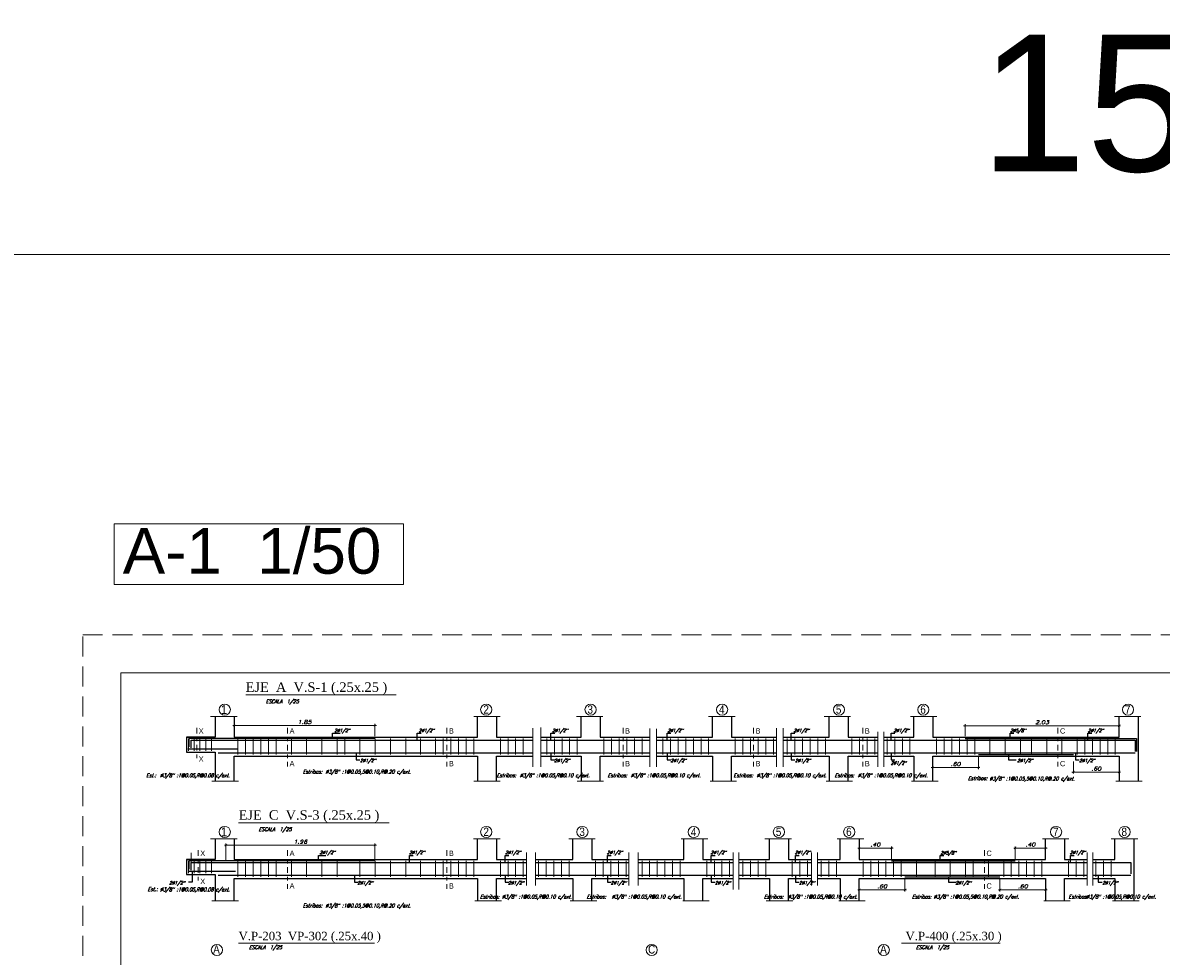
# Model space of a CAD drawing. Header units: metres. Extents: x -11 to 490, y -19 to 215.
# Tile 42 of 73: x 40 to 70, y 15 to 40. Entities that reach past the tile are written whole.
import ezdxf
from ezdxf.enums import TextEntityAlignment as Align

# ---------------------------------------------------------------- set-up
doc = ezdxf.new("R2010")
doc.units = ezdxf.units.M
for name, pattern in [('DASHDOT2', [0.5, 0.25, -0.125, 0, -0.125]), ('DASHED', [19.05, 12.7, -6.35]), ('HIDDEN', [0.375, 0.25, -0.125])]:
    doc.linetypes.add(name, pattern=pattern)
for name, color, linetype, lineweight in [('ARMADURA', 4, 'Continuous', 25), ('LAYER2', 1, 'Continuous', 20), ('Pluma 0.2', 252, 'Continuous', 20), ('Pluma Nº 0.1', 1, 'Continuous', 9), ('TEXTO', 14, 'Continuous', 40)]:
    doc.layers.add(name, color=color, linetype=linetype, lineweight=lineweight)
for name, color, linetype in [('dibujavigas', 7, 'Continuous'), ('FIERRO', 5, 'Continuous'), ('VIGAS', 2, 'Continuous')]:
    doc.layers.add(name, color=color, linetype=linetype)
doc.layers.add('no se imprime', color=8, linetype='DASHED', plot=False)
doc.styles.add('ARIALREG', font='arial.ttf')
doc.styles.add('DUTCHBI', font='dutchbi.ttf')
doc.styles.add('INDICACIONES', font='romans.shx', dxfattribs={"width": 1.2, "oblique": 15})
doc.styles.add('STYLE2', font='swissel.ttf', dxfattribs={"height": 0.3})
doc.styles.add('STYLE5', font='romans.shx', dxfattribs={"width": 0.8})
doc.dimstyles.new('PLANTA-25', dxfattribs={"dimtxt": 0.085, "dimasz": 0.045, "dimexe": 0.04, "dimexo": 0.02, "dimgap": 0.018, "dimtad": 1, "dimtih": 1, "dimtoh": 1, "dimlfac": 0.5, "dimzin": 4, "dimdsep": 46, "dimtxsty": 'INDICACIONES', "dimblk": 'ARCHTICK', "dimcen": 0, "dimdle": 0.04, "dimclrd": 1, "dimclre": 1, "dimclrt": 3, "dimadec": 0, "dimazin": 0, "dimtfac": 1, "dimtmove": 2, "dimatfit": 3, "dimfxl": 1, "dimtolj": 1, "dimtzin": 4, "dimlwd": 5, "dimlwe": 5, "dimarcsym": 0})

# ---------------------------------------------------------------- blocks, each defined once
blk = doc.blocks.new('_ARCHTICK')
at = {"color": 0, "linetype": 'ByBlock', "const_width": 0.15}
blk.add_lwpolyline([(-0.5, -0.5), (0.5, 0.5)], dxfattribs=at)
blk = doc.blocks.new('*D74')
at = {"layer": 'Defpoints', "color": 0, "lineweight": 5, "ltscale": 0.25, "transparency": 16777216}
for p in [(68.977, 21.519), (64.924, 21.219), (68.977, 21.219)]:
    blk.add_point(p, dxfattribs=at)
at = {"layer": 'Pluma Nº 0.1', "color": 1, "lineweight": 5, "ltscale": 0.25, "transparency": 16777216}
for p, q in [((64.924, 21.239), (64.924, 21.559)), ((68.977, 21.239), (68.977, 21.559)), ((64.884, 21.519), (69.017, 21.519))]:
    blk.add_line(p, q, dxfattribs=at)
at = {"layer": 'Pluma Nº 0.1', "color": 1, "lineweight": 5, "ltscale": 0.25, "transparency": 16777216, "xscale": 0.06, "yscale": 0.06, "zscale": 0.06, "rotation": 180}
blk.add_blockref('_ARCHTICK', (64.924, 21.519), dxfattribs=at)
at = {"layer": 'Pluma Nº 0.1', "color": 1, "lineweight": 5, "ltscale": 0.25, "transparency": 16777216, "xscale": 0.06, "yscale": 0.06, "zscale": 0.06}
blk.add_blockref('_ARCHTICK', (68.977, 21.519), dxfattribs=at)
at = {"layer": 'Pluma Nº 0.1', "color": 3, "ltscale": 0.25, "transparency": 16777216, "insert": (66.951, 21.609), "char_height": 0.1, "attachment_point": 5, "style": 'INDICACIONES'}
blk.add_mtext('\\A1;2.03', dxfattribs=at)
blk = doc.blocks.new('*D75')
at = {"layer": 'Defpoints', "color": 0, "lineweight": 5, "ltscale": 0.25, "transparency": 16777216}
for p in [(67.777, 20.599), (68.977, 20.599), (68.977, 20.299)]:
    blk.add_point(p, dxfattribs=at)
at = {"layer": 'Pluma Nº 0.1', "color": 1, "lineweight": 5, "ltscale": 0.25, "transparency": 16777216}
for p, q in [((67.777, 20.579), (67.777, 20.259)), ((68.977, 20.579), (68.977, 20.259)), ((67.737, 20.299), (69.017, 20.299))]:
    blk.add_line(p, q, dxfattribs=at)
at = {"layer": 'Pluma Nº 0.1', "color": 1, "lineweight": 5, "ltscale": 0.25, "transparency": 16777216, "xscale": 0.06, "yscale": 0.06, "zscale": 0.06, "rotation": 180}
blk.add_blockref('_ARCHTICK', (67.777, 20.299), dxfattribs=at)
at = {"layer": 'Pluma Nº 0.1', "color": 1, "lineweight": 5, "ltscale": 0.25, "transparency": 16777216, "xscale": 0.06, "yscale": 0.06, "zscale": 0.06}
blk.add_blockref('_ARCHTICK', (68.977, 20.299), dxfattribs=at)
at = {"layer": 'Pluma Nº 0.1', "color": 3, "ltscale": 0.25, "transparency": 16777216, "insert": (68.377, 20.389), "char_height": 0.1, "attachment_point": 5, "style": 'INDICACIONES'}
blk.add_mtext('\\A1;.60', dxfattribs=at)
blk = doc.blocks.new('*D76')
at = {"layer": 'Defpoints', "color": 0, "lineweight": 5, "ltscale": 0.25, "transparency": 16777216}
for p in [(64.077, 20.719), (65.277, 20.719), (64.077, 20.419)]:
    blk.add_point(p, dxfattribs=at)
at = {"layer": 'Pluma Nº 0.1', "color": 1, "lineweight": 5, "ltscale": 0.25, "transparency": 16777216}
for p, q in [((64.077, 20.699), (64.077, 20.379)), ((65.277, 20.699), (65.277, 20.379)), ((65.317, 20.419), (64.037, 20.419))]:
    blk.add_line(p, q, dxfattribs=at)
at = {"layer": 'Pluma Nº 0.1', "color": 1, "lineweight": 5, "ltscale": 0.25, "transparency": 16777216, "xscale": 0.06, "yscale": 0.06, "zscale": 0.06, "rotation": 180}
blk.add_blockref('_ARCHTICK', (64.077, 20.419), dxfattribs=at)
at = {"layer": 'Pluma Nº 0.1', "color": 1, "lineweight": 5, "ltscale": 0.25, "transparency": 16777216, "xscale": 0.06, "yscale": 0.06, "zscale": 0.06}
blk.add_blockref('_ARCHTICK', (65.277, 20.419), dxfattribs=at)
at = {"layer": 'Pluma Nº 0.1', "color": 3, "ltscale": 0.25, "transparency": 16777216, "insert": (64.677, 20.509), "char_height": 0.1, "attachment_point": 5, "style": 'INDICACIONES'}
blk.add_mtext('\\A1;.60', dxfattribs=at)
blk = doc.blocks.new('*D77')
at = {"layer": 'Defpoints', "color": 0, "lineweight": 5, "ltscale": 0.25, "transparency": 16777216}
for p in [(65.844, 17.5), (67.044, 17.5), (67.044, 17.2)]:
    blk.add_point(p, dxfattribs=at)
at = {"layer": 'Pluma Nº 0.1', "color": 1, "lineweight": 5, "ltscale": 0.25, "transparency": 16777216}
for p, q in [((65.844, 17.48), (65.844, 17.16)), ((67.044, 17.48), (67.044, 17.16)), ((65.804, 17.2), (67.084, 17.2))]:
    blk.add_line(p, q, dxfattribs=at)
at = {"layer": 'Pluma Nº 0.1', "color": 1, "lineweight": 5, "ltscale": 0.25, "transparency": 16777216, "xscale": 0.06, "yscale": 0.06, "zscale": 0.06, "rotation": 180}
blk.add_blockref('_ARCHTICK', (65.844, 17.2), dxfattribs=at)
at = {"layer": 'Pluma Nº 0.1', "color": 1, "lineweight": 5, "ltscale": 0.25, "transparency": 16777216, "xscale": 0.06, "yscale": 0.06, "zscale": 0.06}
blk.add_blockref('_ARCHTICK', (67.044, 17.2), dxfattribs=at)
at = {"layer": 'Pluma Nº 0.1', "color": 3, "ltscale": 0.25, "transparency": 16777216, "insert": (66.444, 17.29), "char_height": 0.1, "attachment_point": 5, "style": 'INDICACIONES'}
blk.add_mtext('\\A1;.60', dxfattribs=at)
blk = doc.blocks.new('*D78')
at = {"layer": 'Defpoints', "color": 0, "lineweight": 5, "ltscale": 0.25, "transparency": 16777216}
for p in [(62.144, 17.5), (63.344, 17.5), (62.144, 17.2)]:
    blk.add_point(p, dxfattribs=at)
at = {"layer": 'Pluma Nº 0.1', "color": 1, "lineweight": 5, "ltscale": 0.25, "transparency": 16777216}
for p, q in [((62.144, 17.48), (62.144, 17.16)), ((63.344, 17.48), (63.344, 17.16)), ((63.384, 17.2), (62.104, 17.2))]:
    blk.add_line(p, q, dxfattribs=at)
at = {"layer": 'Pluma Nº 0.1', "color": 1, "lineweight": 5, "ltscale": 0.25, "transparency": 16777216, "xscale": 0.06, "yscale": 0.06, "zscale": 0.06, "rotation": 180}
blk.add_blockref('_ARCHTICK', (62.144, 17.2), dxfattribs=at)
at = {"layer": 'Pluma Nº 0.1', "color": 1, "lineweight": 5, "ltscale": 0.25, "transparency": 16777216, "xscale": 0.06, "yscale": 0.06, "zscale": 0.06}
blk.add_blockref('_ARCHTICK', (63.344, 17.2), dxfattribs=at)
at = {"layer": 'Pluma Nº 0.1', "color": 3, "ltscale": 0.25, "transparency": 16777216, "insert": (62.744, 17.29), "char_height": 0.1, "attachment_point": 5, "style": 'INDICACIONES'}
blk.add_mtext('\\A1;.60', dxfattribs=at)
blk = doc.blocks.new('*D119')
at = {"layer": 'Defpoints', "color": 0, "lineweight": 5, "ltscale": 0.25, "transparency": 16777216}
for p in [(62.144, 18.3), (62.144, 18), (62.991, 17.96)]:
    blk.add_point(p, dxfattribs=at)
at = {"layer": 'Pluma Nº 0.1', "color": 1, "lineweight": 5, "ltscale": 0.25, "transparency": 16777216}
for p, q in [((63.031, 18.3), (62.104, 18.3)), ((62.144, 18.02), (62.144, 18.34)), ((62.991, 17.98), (62.991, 18.34))]:
    blk.add_line(p, q, dxfattribs=at)
at = {"layer": 'Pluma Nº 0.1', "color": 1, "lineweight": 5, "ltscale": 0.25, "transparency": 16777216, "xscale": 0.06, "yscale": 0.06, "zscale": 0.06, "rotation": 180}
blk.add_blockref('_ARCHTICK', (62.144, 18.3), dxfattribs=at)
at = {"layer": 'Pluma Nº 0.1', "color": 1, "lineweight": 5, "ltscale": 0.25, "transparency": 16777216, "xscale": 0.06, "yscale": 0.06, "zscale": 0.06}
blk.add_blockref('_ARCHTICK', (62.991, 18.3), dxfattribs=at)
at = {"layer": 'Pluma Nº 0.1', "color": 3, "ltscale": 0.25, "transparency": 16777216, "insert": (62.567, 18.39), "char_height": 0.1, "attachment_point": 5, "style": 'INDICACIONES'}
blk.add_mtext('\\A1;.40', dxfattribs=at)
blk = doc.blocks.new('*D120')
at = {"layer": 'Defpoints', "color": 0, "lineweight": 5, "ltscale": 0.25, "transparency": 16777216}
for p in [(66.244, 18.3), (67.044, 18), (66.244, 17.96)]:
    blk.add_point(p, dxfattribs=at)
at = {"layer": 'Pluma Nº 0.1', "color": 1, "lineweight": 5, "ltscale": 0.25, "transparency": 16777216}
for p, q in [((67.084, 18.3), (66.204, 18.3)), ((66.244, 17.98), (66.244, 18.34)), ((67.044, 18.02), (67.044, 18.34))]:
    blk.add_line(p, q, dxfattribs=at)
at = {"layer": 'Pluma Nº 0.1', "color": 1, "lineweight": 5, "ltscale": 0.25, "transparency": 16777216, "xscale": 0.06, "yscale": 0.06, "zscale": 0.06, "rotation": 180}
blk.add_blockref('_ARCHTICK', (66.244, 18.3), dxfattribs=at)
at = {"layer": 'Pluma Nº 0.1', "color": 1, "lineweight": 5, "ltscale": 0.25, "transparency": 16777216, "xscale": 0.06, "yscale": 0.06, "zscale": 0.06}
blk.add_blockref('_ARCHTICK', (67.044, 18.3), dxfattribs=at)
at = {"layer": 'Pluma Nº 0.1', "color": 3, "ltscale": 0.25, "transparency": 16777216, "insert": (66.644, 18.39), "char_height": 0.1, "attachment_point": 5, "style": 'INDICACIONES'}
blk.add_mtext('\\A1;.40', dxfattribs=at)
blk = doc.blocks.new('*D121')
at = {"layer": 'Defpoints', "color": 0, "lineweight": 5, "ltscale": 0.25, "transparency": 16777216}
for p in [(49.404, 18.375), (45.488, 17.96), (49.404, 17.96)]:
    blk.add_point(p, dxfattribs=at)
at = {"layer": 'Pluma Nº 0.1', "color": 1, "lineweight": 5, "ltscale": 0.25, "transparency": 16777216}
for p, q in [((45.448, 18.375), (49.444, 18.375)), ((45.488, 17.98), (45.488, 18.415)), ((49.404, 17.98), (49.404, 18.415))]:
    blk.add_line(p, q, dxfattribs=at)
at = {"layer": 'Pluma Nº 0.1', "color": 1, "lineweight": 5, "ltscale": 0.25, "transparency": 16777216, "xscale": 0.06, "yscale": 0.06, "zscale": 0.06, "rotation": 180}
blk.add_blockref('_ARCHTICK', (45.488, 18.375), dxfattribs=at)
at = {"layer": 'Pluma Nº 0.1', "color": 1, "lineweight": 5, "ltscale": 0.25, "transparency": 16777216, "xscale": 0.06, "yscale": 0.06, "zscale": 0.06}
blk.add_blockref('_ARCHTICK', (49.404, 18.375), dxfattribs=at)
at = {"layer": 'Pluma Nº 0.1', "color": 3, "ltscale": 0.25, "transparency": 16777216, "insert": (47.446, 18.465), "char_height": 0.1, "attachment_point": 5, "style": 'INDICACIONES'}
blk.add_mtext('\\A1;1.96', dxfattribs=at)
blk = doc.blocks.new('*D122')
at = {"layer": 'Defpoints', "color": 0, "lineweight": 5, "ltscale": 0.25, "transparency": 16777216}
for p in [(49.404, 21.526), (45.705, 21.219), (49.404, 21.219)]:
    blk.add_point(p, dxfattribs=at)
at = {"layer": 'Pluma Nº 0.1', "color": 1, "lineweight": 5, "ltscale": 0.25, "transparency": 16777216}
for p, q in [((45.705, 21.239), (45.705, 21.566)), ((49.404, 21.239), (49.404, 21.566)), ((45.665, 21.526), (49.444, 21.526))]:
    blk.add_line(p, q, dxfattribs=at)
at = {"layer": 'Pluma Nº 0.1', "color": 1, "lineweight": 5, "ltscale": 0.25, "transparency": 16777216, "xscale": 0.06, "yscale": 0.06, "zscale": 0.06, "rotation": 180}
blk.add_blockref('_ARCHTICK', (45.705, 21.526), dxfattribs=at)
at = {"layer": 'Pluma Nº 0.1', "color": 1, "lineweight": 5, "ltscale": 0.25, "transparency": 16777216, "xscale": 0.06, "yscale": 0.06, "zscale": 0.06}
blk.add_blockref('_ARCHTICK', (49.404, 21.526), dxfattribs=at)
at = {"layer": 'Pluma Nº 0.1', "color": 3, "ltscale": 0.25, "transparency": 16777216, "insert": (47.554, 21.616), "char_height": 0.1, "attachment_point": 5, "style": 'INDICACIONES'}
blk.add_mtext('\\A1;1.85', dxfattribs=at)

msp = doc.modelspace()

# ---------------------------------------------------------------- linework, layer by layer
at = {"layer": 'ARMADURA', "color": 1, "linetype": 'Continuous', "lineweight": 5}
for p, q in [((46.007, 22.327), (49.965, 22.327)), ((45.82, 18.962), (49.777, 18.962)), ((45.82, 15.801), (49.398, 15.801)), ((63.25, 15.801), (65.85, 15.801))]:
    msp.add_line(p, q, dxfattribs=at)
at = {"layer": 'ARMADURA', "color": 3, "linetype": 'DASHDOT2', "lineweight": 5, "ltscale": 0.6}
for p, q in [((44.719, 21.464), (44.719, 20.573)), ((47.109, 21.464), (47.109, 20.447)), ((51.3, 21.464), (51.3, 20.447)), ((55.93, 21.464), (55.93, 20.447)), ((59.364, 21.464), (59.364, 20.447)), ((62.237, 21.464), (62.237, 20.447)), ((67.368, 21.464), (67.368, 20.447)), ((44.761, 18.245), (44.761, 17.354)), ((47.109, 18.245), (47.109, 17.228)), ((51.3, 18.245), (51.3, 17.228)), ((65.435, 18.245), (65.435, 17.228))]:
    msp.add_line(p, q, dxfattribs=at)
at = {"layer": 'ARMADURA', "color": 2, "linetype": 'Continuous', "lineweight": 5}
for centre in [(45.457, 21.941), (52.333, 21.941), (55.076, 21.941), (58.536, 21.941), (61.609, 21.941), (63.829, 21.941), (69.212, 21.941), (45.457, 18.723), (52.333, 18.723), (54.863, 18.723), (57.792, 18.719), (60.03, 18.723), (61.879, 18.723), (67.32, 18.723), (69.12, 18.723), (45.249, 15.617), (56.685, 15.617), (62.788, 15.617)]:
    msp.add_circle(centre, 0.147, dxfattribs=at)
at = {"layer": 'dibujavigas', "color": 2}
for points in [[(45.205, 21.759), (45.205, 21.219), (44.455, 21.219), (44.455, 20.819), (45.205, 20.819), (45.205, 20.056)], [(45.705, 21.759), (45.705, 21.219), (52.105, 21.219), (52.105, 21.759)], [(52.605, 21.759), (52.605, 21.219), (53.557, 21.219)], [(53.773, 21.219), (54.827, 21.219), (54.827, 21.759)], [(55.327, 21.759), (55.327, 21.219), (56.634, 21.219)], [(56.811, 21.219), (58.282, 21.219), (58.282, 21.759)], [(58.782, 21.759), (58.782, 21.219), (59.964, 21.219)], [(60.141, 21.219), (61.352, 21.219), (61.352, 21.759)], [(61.852, 21.759), (61.852, 21.219), (62.63, 21.219)], [(62.792, 21.219), (63.577, 21.219), (63.577, 21.759)], [(64.077, 21.759), (64.077, 21.219), (68.977, 21.219), (68.977, 21.759)], [(69.477, 21.759), (69.477, 20.056)], [(45.705, 20.056), (45.705, 20.719), (52.105, 20.719), (52.105, 20.056)], [(52.605, 20.056), (52.605, 20.719), (53.557, 20.719)], [(53.773, 20.719), (54.827, 20.719), (54.827, 20.056)], [(55.327, 20.056), (55.327, 20.719), (56.634, 20.719)], [(56.811, 20.719), (58.282, 20.719), (58.282, 20.056)], [(58.782, 20.056), (58.782, 20.719), (59.964, 20.719)], [(60.141, 20.719), (61.352, 20.719), (61.352, 20.056)], [(61.852, 20.056), (61.852, 20.719), (62.63, 20.719)], [(62.792, 20.719), (63.577, 20.719), (63.577, 20.056)], [(64.077, 20.056), (64.077, 20.719), (68.977, 20.719), (68.977, 20.056)], [(45.205, 18.541), (45.205, 18), (44.455, 18), (44.455, 17.6), (45.205, 17.6), (45.205, 16.907)], [(45.705, 18.541), (45.705, 18), (52.105, 18), (52.105, 18.541)], [(52.605, 18.541), (52.605, 18), (53.388, 18)], [(53.631, 18), (54.61, 18), (54.61, 18.541)], [(55.11, 18.541), (55.11, 18), (56.079, 18)], [(56.327, 18), (57.532, 18), (57.532, 18.541)], [(58.032, 18.541), (58.032, 18), (58.826, 18)], [(58.98, 18), (59.782, 18), (59.782, 18.541)], [(60.282, 18.541), (60.282, 18), (60.888, 18)], [(61.043, 18), (61.644, 18), (61.644, 18.541)], [(62.144, 18.541), (62.144, 18), (67.044, 18), (67.044, 18.541)], [(67.544, 18.541), (67.544, 18), (68.139, 18)], [(68.289, 18), (68.867, 18), (68.867, 18.541)], [(69.367, 18.541), (69.367, 16.907)], [(45.705, 16.907), (45.705, 17.5), (52.105, 17.5), (52.105, 16.907)], [(52.605, 16.907), (52.605, 17.5), (53.388, 17.5)], [(53.631, 17.5), (54.61, 17.5), (54.61, 16.907)], [(55.11, 16.907), (55.11, 17.5), (56.079, 17.5)], [(56.327, 17.5), (57.532, 17.5), (57.532, 16.907)], [(58.032, 16.907), (58.032, 17.5), (58.826, 17.5)], [(58.98, 17.5), (59.782, 17.5), (59.782, 16.907)], [(60.282, 16.907), (60.282, 17.5), (60.888, 17.5)], [(61.043, 17.5), (61.644, 17.5), (61.644, 16.907)], [(62.144, 16.907), (62.144, 17.5), (67.044, 17.5), (67.044, 16.907)], [(67.544, 16.907), (67.544, 17.5), (68.139, 17.5)], [(68.289, 17.5), (68.867, 17.5), (68.867, 16.907)]]:
    msp.add_lwpolyline(points, dxfattribs=at)
at = {"layer": 'dibujavigas', "color": 1}
for points in [[(48.29, 21.179), (48.29, 21.319)], [(48.29, 21.319), (48.49, 21.319)], [(50.52, 21.139), (50.52, 21.319), (50.62, 21.319)], [(54.034, 21.139), (54.034, 21.319), (54.134, 21.319)], [(57.087, 21.139), (57.087, 21.319), (57.187, 21.319)], [(60.35, 21.139), (60.35, 21.319), (60.45, 21.319)], [(62.982, 21.139), (62.982, 21.319), (63.082, 21.319)], [(66.11, 21.179), (66.11, 21.319), (66.21, 21.319)], [(68.155, 21.139), (68.155, 21.319), (68.255, 21.319)], [(44.455, 21.219), (45.205, 21.219)], [(44.455, 21.219), (45.205, 21.219)], [(44.455, 21.219), (45.205, 21.219)], [(44.455, 21.219), (45.205, 21.219)], [(48.912, 20.799), (48.912, 20.619), (49.012, 20.619)], [(54.034, 20.799), (54.034, 20.619), (54.134, 20.619)], [(57.087, 20.799), (57.087, 20.619), (57.187, 20.619)], [(60.35, 20.799), (60.35, 20.619), (60.45, 20.619)], [(62.982, 20.799), (62.982, 20.619), (63.082, 20.619)], [(66.072, 20.759), (66.072, 20.619)], [(67.83, 20.799), (67.83, 20.619), (67.93, 20.619)], [(66.072, 20.619), (66.272, 20.619)], [(44.455, 18), (45.205, 18)], [(44.455, 18), (45.205, 18)], [(44.455, 18), (45.205, 18)], [(44.455, 18), (45.205, 18)], [(47.918, 17.96), (47.918, 18.1)], [(47.918, 18.1), (48.118, 18.1)], [(50.315, 17.92), (50.315, 18.1), (50.415, 18.1)], [(52.829, 17.92), (52.829, 18.1), (52.929, 18.1)], [(55.519, 17.92), (55.519, 18.1), (55.619, 18.1)], [(58.251, 17.92), (58.251, 18.1), (58.351, 18.1)], [(60.462, 17.92), (60.462, 18.1), (60.562, 18.1)], [(64.27, 17.96), (64.27, 18.1), (64.37, 18.1)], [(67.696, 17.92), (67.696, 18.1), (67.796, 18.1)], [(44.601, 17.68), (44.601, 17.4), (44.501, 17.4)], [(48.865, 17.58), (48.865, 17.4), (48.965, 17.4)], [(52.829, 17.58), (52.829, 17.4), (52.929, 17.4)], [(55.519, 17.58), (55.519, 17.4), (55.619, 17.4)], [(58.251, 17.58), (58.251, 17.4), (58.351, 17.4)], [(60.462, 17.58), (60.462, 17.4), (60.562, 17.4)], [(64.491, 17.54), (64.491, 17.4)], [(64.491, 17.4), (64.691, 17.4)], [(68.428, 17.58), (68.428, 17.4), (68.528, 17.4)]]:
    msp.add_lwpolyline(points, dxfattribs=at)
at = {"layer": 'dibujavigas', "color": 1, "linetype": 'Continuous', "lineweight": 5}
for points in [[(44.503, 21.179), (44.503, 20.859)], [(44.654, 21.179), (44.654, 20.859)], [(44.804, 21.179), (44.804, 20.859)], [(44.955, 21.179), (44.955, 20.859)], [(45.105, 21.179), (45.105, 20.859)], [(45.105, 21.179), (45.105, 20.859)], [(45.805, 21.179), (45.805, 20.759)], [(46.006, 21.179), (46.006, 20.759)], [(46.206, 21.179), (46.206, 20.759)], [(46.407, 21.179), (46.407, 20.759)], [(46.607, 21.179), (46.607, 20.759)], [(46.808, 21.179), (46.808, 20.759)], [(47.208, 21.179), (47.208, 20.759)], [(47.609, 21.179), (47.609, 20.759)], [(48.01, 21.179), (48.01, 20.759)], [(48.411, 21.179), (48.411, 20.759)], [(48.612, 21.179), (48.612, 20.759)], [(49.013, 21.179), (49.013, 20.759)], [(49.414, 21.179), (49.414, 20.759)], [(49.815, 21.179), (49.815, 20.759)], [(50.216, 21.179), (50.216, 20.759)], [(50.602, 21.179), (50.602, 20.759)], [(51.003, 21.179), (51.003, 20.759)], [(51.203, 21.179), (51.203, 20.759)], [(51.404, 21.179), (51.404, 20.759)], [(51.604, 21.179), (51.604, 20.759)], [(51.805, 21.179), (51.805, 20.759)], [(52.005, 21.179), (52.005, 20.759)], [(52.705, 21.179), (52.705, 20.759)], [(52.906, 21.179), (52.906, 20.759)], [(53.106, 21.179), (53.106, 20.759)], [(53.307, 21.179), (53.307, 20.759)], [(53.925, 21.179), (53.925, 20.759)], [(54.126, 21.179), (54.126, 20.759)], [(54.326, 21.179), (54.326, 20.759)], [(54.527, 21.179), (54.527, 20.759)], [(54.727, 21.179), (54.727, 20.759)], [(55.427, 21.179), (55.427, 20.759)], [(55.628, 21.179), (55.628, 20.759)], [(55.828, 21.179), (55.828, 20.759)], [(56.029, 21.179), (56.029, 20.759)], [(56.229, 21.179), (56.229, 20.759)], [(56.43, 21.179), (56.43, 20.759)], [(56.979, 21.179), (56.979, 20.759)], [(57.18, 21.179), (57.18, 20.759)], [(57.38, 21.179), (57.38, 20.759)], [(57.581, 21.179), (57.581, 20.759)], [(57.781, 21.179), (57.781, 20.759)], [(57.982, 21.179), (57.982, 20.759)], [(58.182, 21.179), (58.182, 20.759)], [(58.882, 21.179), (58.882, 20.759)], [(59.083, 21.179), (59.083, 20.759)], [(59.283, 21.179), (59.283, 20.759)], [(59.483, 21.179), (59.483, 20.759)], [(59.684, 21.179), (59.684, 20.759)], [(59.884, 21.179), (59.884, 20.759)], [(60.25, 21.179), (60.25, 20.759)], [(60.45, 21.179), (60.45, 20.759)], [(60.651, 21.179), (60.651, 20.759)], [(60.851, 21.179), (60.851, 20.759)], [(61.052, 21.179), (61.052, 20.759)], [(61.252, 21.179), (61.252, 20.759)], [(61.952, 21.179), (61.952, 20.759)], [(62.152, 21.179), (62.152, 20.759)], [(62.353, 21.179), (62.353, 20.759)], [(62.553, 21.179), (62.553, 20.759)], [(62.876, 21.179), (62.876, 20.759)], [(63.076, 21.179), (63.076, 20.759)], [(63.277, 21.179), (63.277, 20.759)], [(63.477, 21.179), (63.477, 20.759)], [(63.477, 21.179), (63.477, 20.759)], [(64.177, 21.179), (64.177, 20.759)], [(64.378, 21.179), (64.378, 20.759)], [(64.578, 21.179), (64.578, 20.759)], [(64.779, 21.179), (64.779, 20.759)], [(64.979, 21.179), (64.979, 20.759)], [(65.18, 21.179), (65.18, 20.759)], [(65.581, 21.179), (65.581, 20.759)], [(65.981, 21.179), (65.981, 20.759)], [(66.381, 21.179), (66.381, 20.759)], [(66.672, 21.179), (66.672, 20.759)], [(67.073, 21.179), (67.073, 20.759)], [(67.474, 21.179), (67.474, 20.759)], [(67.875, 21.179), (67.875, 20.759)], [(68.075, 21.179), (68.075, 20.759)], [(68.276, 21.179), (68.276, 20.759)], [(68.476, 21.179), (68.476, 20.759)], [(68.677, 21.179), (68.677, 20.759)], [(68.877, 21.179), (68.877, 20.759)], [(44.503, 17.96), (44.503, 17.64)], [(44.654, 17.96), (44.654, 17.64)], [(44.804, 17.96), (44.804, 17.64)], [(44.955, 17.96), (44.955, 17.64)], [(45.105, 17.96), (45.105, 17.64)], [(45.105, 17.96), (45.105, 17.64)], [(45.805, 17.96), (45.805, 17.54)], [(46.006, 17.96), (46.006, 17.54)], [(46.206, 17.96), (46.206, 17.54)], [(46.407, 17.96), (46.407, 17.54)], [(46.607, 17.96), (46.607, 17.54)], [(46.808, 17.96), (46.808, 17.54)], [(47.208, 17.96), (47.208, 17.54)], [(47.609, 17.96), (47.609, 17.54)], [(48.01, 17.96), (48.01, 17.54)], [(48.411, 17.96), (48.411, 17.54)], [(49.013, 17.96), (49.013, 17.54)], [(49.414, 17.96), (49.414, 17.54)], [(49.815, 17.96), (49.815, 17.54)], [(50.216, 17.96), (50.216, 17.54)], [(50.602, 17.96), (50.602, 17.54)], [(51.003, 17.96), (51.003, 17.54)], [(51.203, 17.96), (51.203, 17.54)], [(51.404, 17.96), (51.404, 17.54)], [(51.604, 17.96), (51.604, 17.54)], [(51.805, 17.96), (51.805, 17.54)], [(52.005, 17.96), (52.005, 17.54)], [(52.705, 17.96), (52.705, 17.54)], [(52.906, 17.96), (52.906, 17.54)], [(53.106, 17.96), (53.106, 17.54)], [(53.307, 17.96), (53.307, 17.54)], [(53.708, 17.96), (53.708, 17.54)], [(53.909, 17.96), (53.909, 17.54)], [(54.109, 17.96), (54.109, 17.54)], [(54.31, 17.96), (54.31, 17.54)], [(54.51, 17.96), (54.51, 17.54)], [(55.21, 17.96), (55.21, 17.54)], [(55.411, 17.96), (55.411, 17.54)], [(55.611, 17.96), (55.611, 17.54)], [(55.812, 17.96), (55.812, 17.54)], [(56.012, 17.96), (56.012, 17.54)], [(56.43, 17.96), (56.43, 17.54)], [(56.63, 17.96), (56.63, 17.54)], [(56.831, 17.96), (56.831, 17.54)], [(57.031, 17.96), (57.031, 17.54)], [(57.232, 17.96), (57.232, 17.54)], [(57.432, 17.96), (57.432, 17.54)], [(58.132, 17.96), (58.132, 17.54)], [(58.333, 17.96), (58.333, 17.54)], [(58.533, 17.96), (58.533, 17.54)], [(58.734, 17.96), (58.734, 17.54)], [(59.081, 17.96), (59.081, 17.54)], [(59.281, 17.96), (59.281, 17.54)], [(59.482, 17.96), (59.482, 17.54)], [(59.682, 17.96), (59.682, 17.54)], [(60.382, 17.96), (60.382, 17.54)], [(60.583, 17.96), (60.583, 17.54)], [(60.783, 17.96), (60.783, 17.54)], [(61.143, 17.96), (61.143, 17.54)], [(61.343, 17.96), (61.343, 17.54)], [(61.544, 17.96), (61.544, 17.54)], [(62.244, 17.96), (62.244, 17.54)], [(62.444, 17.96), (62.444, 17.54)], [(62.645, 17.96), (62.645, 17.54)], [(62.845, 17.96), (62.845, 17.54)], [(63.046, 17.96), (63.046, 17.54)], [(63.246, 17.96), (63.246, 17.54)], [(63.647, 17.96), (63.647, 17.54)], [(64.137, 17.96), (64.137, 17.54)], [(64.538, 17.96), (64.538, 17.54)], [(64.939, 17.96), (64.939, 17.54)], [(65.139, 17.96), (65.139, 17.54)], [(65.54, 17.96), (65.54, 17.54)], [(65.941, 17.96), (65.941, 17.54)], [(66.142, 17.96), (66.142, 17.54)], [(66.342, 17.96), (66.342, 17.54)], [(66.543, 17.96), (66.543, 17.54)], [(66.743, 17.96), (66.743, 17.54)], [(66.944, 17.96), (66.944, 17.54)], [(67.644, 17.96), (67.644, 17.54)], [(67.844, 17.96), (67.844, 17.54)], [(68.045, 17.96), (68.045, 17.54)], [(68.366, 17.96), (68.366, 17.54)], [(68.567, 17.96), (68.567, 17.54)], [(68.767, 17.96), (68.767, 17.54)]]:
    msp.add_lwpolyline(points, dxfattribs=at)
at = {"layer": 'FIERRO', "color": 4}
for p, q in [((44.517, 20.964), (44.517, 21.179)), ((44.517, 17.745), (44.517, 17.96))]:
    msp.add_line(p, q, dxfattribs=at)
for points in [[(49.404, 21.179), (44.517, 21.179)], [(44.574, 20.939), (44.574, 21.139), (53.557, 21.139)], [(53.773, 21.139), (56.634, 21.139)], [(56.811, 21.139), (59.964, 21.139)], [(60.141, 21.139), (62.63, 21.139)], [(62.792, 21.139), (69.397, 21.139), (69.397, 20.839)], [(64.924, 21.179), (69.437, 21.179), (69.437, 20.839)], [(45.805, 20.899), (44.485, 20.899)], [(53.557, 20.799), (45.285, 20.799)], [(56.634, 20.799), (53.773, 20.799)], [(59.964, 20.799), (56.811, 20.799)], [(61.772, 20.799), (60.141, 20.799)], [(62.63, 20.799), (61.772, 20.799)], [(63.997, 20.799), (62.792, 20.799)], [(69.397, 20.799), (63.997, 20.799)], [(65.277, 20.759), (67.777, 20.759)], [(45.739, 17.68), (44.491, 17.68)], [(49.404, 17.96), (44.517, 17.96)], [(44.574, 17.72), (44.574, 17.92), (53.388, 17.92)], [(53.631, 17.92), (56.079, 17.92)], [(56.327, 17.92), (58.826, 17.92)], [(58.98, 17.92), (60.888, 17.92)], [(61.043, 17.92), (68.139, 17.92)], [(62.991, 17.96), (66.244, 17.96)], [(68.289, 17.92), (69.287, 17.92), (69.287, 17.62)], [(53.388, 17.58), (45.285, 17.58)], [(56.079, 17.58), (53.631, 17.58)], [(58.826, 17.58), (56.327, 17.58)], [(60.888, 17.58), (58.98, 17.58)], [(68.139, 17.58), (61.043, 17.58)], [(63.344, 17.54), (65.844, 17.54)], [(69.287, 17.58), (68.289, 17.58)]]:
    msp.add_lwpolyline(points, dxfattribs=at)
at = {"layer": 'no se imprime', "color": 251, "linetype": 'HIDDEN', "lineweight": 5, "ltscale": 2.1}
msp.add_lwpolyline([(41.721, -6.587), (41.721, 23.913), (84.721, 23.913), (84.721, -6.587)], close=True, dxfattribs=at)
at = {"layer": 'Pluma 0.2', "color": 4, "ltscale": 0.5}
msp.add_lwpolyline([(42.721, 22.913), (83.721, 22.913), (83.721, -5.587), (42.721, -5.587)], close=True, dxfattribs=at)
at = {"layer": 'VIGAS', "color": 152, "linetype": 'Continuous', "lineweight": 5}
for p, q in [((45.781, 21.759), (45.084, 21.759)), ((52.703, 21.759), (52.006, 21.759)), ((55.399, 21.759), (54.703, 21.759)), ((58.877, 21.759), (58.181, 21.759)), ((61.915, 21.759), (61.219, 21.759)), ((64.186, 21.759), (63.49, 21.759)), ((69.548, 21.759), (68.851, 21.759)), ((53.557, 21.45), (53.557, 20.432)), ((53.773, 21.469), (53.773, 20.432)), ((56.634, 21.447), (56.634, 20.432)), ((56.811, 21.434), (56.811, 20.432)), ((59.964, 21.451), (59.964, 20.432)), ((60.141, 21.456), (60.141, 20.432)), ((62.63, 21.353), (62.63, 20.432)), ((62.792, 21.353), (62.792, 20.432)), ((45.818, 20.056), (45.121, 20.056)), ((52.703, 20.056), (52.006, 20.056)), ((55.418, 20.056), (54.721, 20.056)), ((58.914, 20.056), (58.218, 20.056)), ((61.969, 20.056), (61.272, 20.056)), ((64.218, 20.056), (63.521, 20.056)), ((69.585, 20.056), (68.888, 20.056)), ((45.781, 18.541), (45.084, 18.541)), ((52.697, 18.541), (52, 18.541)), ((55.201, 18.541), (54.504, 18.541)), ((58.159, 18.541), (57.462, 18.541)), ((60.359, 18.541), (59.662, 18.541)), ((62.262, 18.541), (61.565, 18.541)), ((67.656, 18.541), (66.96, 18.541)), ((69.467, 18.541), (68.771, 18.541)), ((53.388, 18.18), (53.388, 17.31)), ((53.631, 18.18), (53.631, 17.31)), ((56.079, 18.18), (56.079, 17.31)), ((56.327, 18.18), (56.327, 17.31)), ((58.826, 18.18), (58.826, 17.206)), ((58.98, 18.18), (58.98, 17.206)), ((60.888, 18.18), (60.888, 17.31)), ((61.043, 18.18), (61.043, 17.31)), ((68.139, 18.18), (68.139, 17.31)), ((68.289, 18.18), (68.289, 17.31)), ((45.818, 16.907), (45.121, 16.907)), ((52.733, 16.907), (52.037, 16.907)), ((55.238, 16.907), (54.541, 16.907)), ((58.195, 16.907), (57.499, 16.907)), ((60.396, 16.907), (59.699, 16.907)), ((62.299, 16.907), (61.602, 16.907)), ((67.693, 16.907), (66.996, 16.907)), ((69.504, 16.907), (68.807, 16.907))]:
    msp.add_line(p, q, dxfattribs=at)
at = {"layer": 'VIGAS', "color": 7, "linetype": 'Continuous', "lineweight": 5}
msp.add_line((44.574, 17.72), (44.574, 18.176), dxfattribs=at)
msp.add_lwpolyline([(-10.668, 33.912), (172.84, 33.912), (172.84, -18.518), (-10.668, -18.518)], close=True, dxfattribs=at)
at = {"layer": 'VIGAS', "color": 1, "linetype": 'Continuous', "lineweight": 5}
msp.add_lwpolyline([(42.547, 26.834), (50.159, 26.834), (50.159, 25.236), (42.547, 25.236)], close=True, dxfattribs=at)

# ---------------------------------------------------------------- texts
at = {"attachment_point": 1}
for s, insert, char_height, width in [('{\\fArial|b0|i0|c0|p34;15 de enero - 2023}', (65.318, 39.704), 3.6, 186.55972), ('{\\fArial|b0|i0|c0|p34;A-1  1/50}', (42.773, 26.717), 1.2, 62.18657)]:
    msp.add_mtext(s, dxfattribs=dict(at, insert=insert, char_height=char_height, width=width))
at = {"layer": 'ARMADURA', "color": 4, "linetype": 'Continuous', "style": 'STYLE2', "width": 0.85}
for s, height, p in [('1', 0.24, (45.36, 21.823)), ('2', 0.22, (52.259, 21.837)), ('3', 0.22, (54.995, 21.835)), ('4', 0.22, (58.455, 21.835)), ('5', 0.22, (61.528, 21.835)), ('6', 0.22, (63.748, 21.835)), ('7', 0.22, (69.131, 21.835)), ('1', 0.24, (45.36, 18.605)), ('2', 0.22, (52.259, 18.618)), ('3', 0.22, (54.782, 18.616)), ('4', 0.22, (57.712, 18.612)), ('5', 0.22, (59.949, 18.616)), ('6', 0.22, (61.798, 18.616)), ('7', 0.22, (67.239, 18.616)), ('8', 0.22, (69.039, 18.616)), ('A', 0.22, (45.152, 15.524)), ('C', 0.22, (56.589, 15.524)), ('A', 0.22, (62.692, 15.524))]:
    msp.add_text(s, height=height, dxfattribs=at).set_placement(p)
at = {"layer": 'LAYER2', "color": 7, "linetype": 'Continuous'}
for s, height, style, p in [('EJE  A  V.S-1 (.25x.25 )', 0.25, 'DUTCHBI', (46.007, 22.409)), ('X', 0.14, 'ARIALREG', (44.771, 21.311)), ('A', 0.14, 'ARIALREG', (47.161, 21.311)), ('B', 0.14, 'ARIALREG', (51.352, 21.311)), ('B', 0.14, 'ARIALREG', (55.983, 21.311)), ('B', 0.14, 'ARIALREG', (59.417, 21.311)), ('B', 0.14, 'ARIALREG', (62.29, 21.311)), ('C', 0.14, 'ARIALREG', (67.421, 21.311)), ('X', 0.14, 'ARIALREG', (44.771, 20.573)), ('A', 0.14, 'ARIALREG', (47.161, 20.451)), ('B', 0.14, 'ARIALREG', (51.352, 20.451)), ('B', 0.14, 'ARIALREG', (55.983, 20.451)), ('B', 0.14, 'ARIALREG', (59.417, 20.451)), ('B', 0.14, 'ARIALREG', (62.29, 20.451)), ('C', 0.14, 'ARIALREG', (67.421, 20.451)), ('EJE  C  V.S-3 (.25x.25 )', 0.25, 'DUTCHBI', (45.82, 19.045)), ('X', 0.14, 'ARIALREG', (44.813, 18.092)), ('A', 0.14, 'ARIALREG', (47.161, 18.092)), ('B', 0.14, 'ARIALREG', (51.352, 18.092)), ('C', 0.14, 'ARIALREG', (65.487, 18.092)), ('X', 0.14, 'ARIALREG', (44.813, 17.354)), ('A', 0.14, 'ARIALREG', (47.161, 17.232)), ('B', 0.14, 'ARIALREG', (51.352, 17.232)), ('C', 0.14, 'ARIALREG', (65.487, 17.232)), ('V.P-203  VP-302 (.25x.40 )', 0.2225, 'DUTCHBI', (45.82, 15.874)), ('V.P-400 (.25x.30 )', 0.2225, 'DUTCHBI', (63.36, 15.874))]:
    msp.add_text(s, height=height, dxfattribs=dict(at, style=style)).set_placement(p)
at = {"layer": 'TEXTO', "color": 2, "linetype": 'Continuous', "lineweight": 9, "ltscale": 8, "style": 'STYLE5', "oblique": 18, "width": 0.8}
for s, p in [('ESCALA  1/25', (46.968, 22.208)), ('Estribos:', (47.764, 20.359)), ('Ø3/8" :1@0.05,5@0.10,R@.20 c/ext.', (49.227, 20.358)), ('Est.:', (43.52, 20.262)), ('Ø3/8" :1@0.05,R@0.08 c/ext.', (44.671, 20.261)), ('Estribos:', (52.861, 20.262)), ('Ø3/8" :1@0.05,R@0.10 c/ext.', (54.132, 20.261)), ('Estribos:', (55.782, 20.262)), ('Ø3/8" :1@0.05,R@0.10 c/ext.', (57.053, 20.261)), ('Estribos:', (59.091, 20.262)), ('Ø3/8" :1@0.05,R@0.10 c/ext.', (60.362, 20.261)), ('Estribos:', (61.752, 20.262)), ('Ø3/8" :1@0.05,R@0.10 c/ext.', (63.023, 20.261)), ('Estribos:', (65.255, 20.185)), ('Ø3/8" :1@0.05,5@0.10,R@.20 c/ext.', (66.69, 20.177)), ('ESCALA  1/25', (46.781, 18.844)), ('Est.:', (43.56, 17.269)), ('Ø3/8" :1@0.05,R@0.08 c/ext.', (44.671, 17.26)), ('Estribos:', (52.426, 17.07)), ('Ø3/8" :1@0.05,R@0.10 c/ext.', (53.666, 17.069)), ('Estribos:', (55.227, 17.07)), ('Ø3/8" :1@0.05,R@0.10 c/ext.', (56.551, 17.069)), ('Estribos:', (59.892, 17.07)), ('Ø3/8" :1@0.05,R@0.10 c/ext.', (61.177, 17.069)), ('Estribos:', (63.787, 17.07)), ('Ø3/8" :1@0.05,5@0.10,R@.20 c/ext.', (65.222, 17.071)), ('Estribos:', (67.901, 17.07)), ('Ø3/8" :1@0.05,R@0.10 c/ext.', (69.028, 17.069)), ('Estribos:', (47.764, 16.837)), ('Ø3/8" :1@0.05,5@0.10,R@.20 c/ext.', (49.227, 16.835)), ('ESCALA  1/25', (46.528, 15.739)), ('ESCALA  1/25', (64.068, 15.739))]:
    msp.add_text(s, height=0.1, rotation=360, dxfattribs=at).set_placement(p, align=Align.TOP_CENTER)
at = {"layer": 'TEXTO', "color": 3, "linetype": 'Continuous', "lineweight": 9, "ltscale": 8, "style": 'STYLE5', "oblique": 18, "width": 0.86}
for s, p in [('2Ø1/2"', (48.337, 21.319)), ('2Ø1/2"', (50.555, 21.319)), ('2Ø1/2"', (54.065, 21.319)), ('2Ø1/2"', (57.098, 21.319)), ('2Ø1/2"', (60.413, 21.319)), ('2Ø1/2"', (63.042, 21.319)), ('2Ø5/8"', (66.11, 21.319)), ('2Ø1/2"', (68.155, 21.319)), ('2Ø5/8"', (64.277, 18.1))]:
    msp.add_text(s, height=0.09, rotation=0, dxfattribs=at).set_placement(p, align=Align.BOTTOM_LEFT)
for p in [(49.015, 20.646), (54.121, 20.646), (57.18, 20.646), (60.454, 20.646), (62.97, 20.582), (66.298, 20.646), (67.928, 20.646), (47.949, 18.227), (50.304, 18.227), (52.831, 18.227), (55.507, 18.227), (58.233, 18.227), (60.446, 18.227), (67.68, 18.227), (43.996, 17.427), (48.945, 17.427), (52.911, 17.427), (55.607, 17.427), (58.349, 17.427), (60.56, 17.427), (64.673, 17.427), (68.536, 17.427)]:
    msp.add_text('2Ø1/2"', height=0.09, rotation=0, dxfattribs=at).set_placement(p, align=Align.TOP_LEFT)

# ---------------------------------------------------------------- dimensions: what is measured, and where the dimension line sits
at = {"layer": 'Pluma Nº 0.1', "ltscale": 0.25}
for base, p1, p2, picture, middle in [((49.404, 21.526), (45.705, 21.219), (49.404, 21.219), '*D122', (47.554, 21.616)), ((49.404, 18.375), (45.488, 17.96), (49.404, 17.96), '*D121', (47.446, 18.465)), ((66.244, 18.3), (67.044, 18), (66.244, 17.96), '*D120', (66.644, 18.39))]:
    dim = msp.add_linear_dim(base=base, p1=p1, p2=p2, dimstyle='PLANTA-25', override={"dimtxt": 0.1, "dimasz": 0.06, "dimgap": 0.04}, dxfattribs=at)
    dim.commit()
    dim.dimension.update_dxf_attribs({"geometry": picture, "text_midpoint": middle})
for p1, p2, distance, picture, middle in [((64.924, 21.219), (68.977, 21.219), 0.3, '*D74', (66.951, 21.609)), ((65.277, 20.719), (64.077, 20.719), 0.3, '*D76', (64.677, 20.509)), ((67.777, 20.599), (68.977, 20.599), -0.3, '*D75', (68.377, 20.389)), ((63.344, 17.5), (62.144, 17.5), 0.3, '*D78', (62.744, 17.29)), ((65.844, 17.5), (67.044, 17.5), -0.3, '*D77', (66.444, 17.29))]:
    dim = msp.add_aligned_dim(p1=p1, p2=p2, distance=distance, dimstyle='PLANTA-25', override={"dimtxt": 0.1, "dimasz": 0.06, "dimgap": 0.04}, dxfattribs=at)
    dim.commit()
    dim.dimension.update_dxf_attribs({"geometry": picture, "text_midpoint": middle})
dim = msp.add_linear_dim(base=(62.144, 18.3), p1=(62.991, 17.96), p2=(62.144, 18), text='.40', dimstyle='PLANTA-25', override={"dimtxt": 0.1, "dimasz": 0.06, "dimgap": 0.04}, dxfattribs=at)
dim.commit()
dim.dimension.update_dxf_attribs({"geometry": '*D119', "text_midpoint": (62.567, 18.39)})

doc.saveas('drawing.dxf')
